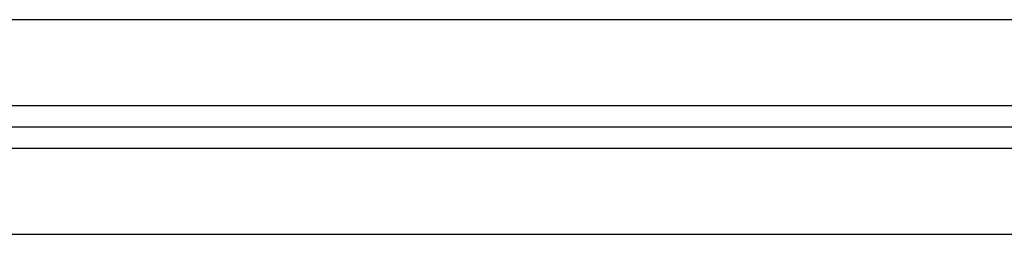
# Model space of a CAD drawing. Header units: inches. Extents: x 34737 to 291769, y 4926 to 74566.
# Tile 73 of 256: x 251619 to 251705, y 31039 to 31058. Entities that reach past the tile are written whole.
import ezdxf

# ---------------------------------------------------------------- set-up
doc = ezdxf.new("R2010")
doc.units = ezdxf.units.IN
doc.header["$LTSCALE"] = 300
doc.linetypes.add('AM_DIN_G_W050', pattern=[13.75, 9.75, -1.5, 1, -1.5])
doc.layers.add('!_A_01_TENKÁ', color=8, linetype='Continuous', lineweight=13)
doc.layers.add('AM_7', color=4, linetype='AM_DIN_G_W050', lineweight=25)

msp = doc.modelspace()

# ---------------------------------------------------------------- linework, layer by layer
at = {"layer": '!_A_01_TENKÁ', "color": 7, "lineweight": -3}
for p, q in [((252306.634, 31057.906), (249413.936, 31057.906)), ((249413.936, 31050.406), (252306.634, 31050.406)), ((252306.634, 31046.656), (249413.936, 31046.656)), ((249413.936, 31039.156), (252306.634, 31039.156))]:
    msp.add_line(p, q, dxfattribs=at)
at = {"layer": 'AM_7', "color": 7, "lineweight": -3}
msp.add_line((252306.634, 31048.531), (249396.161, 31048.531), dxfattribs=at)

doc.saveas('drawing.dxf')
